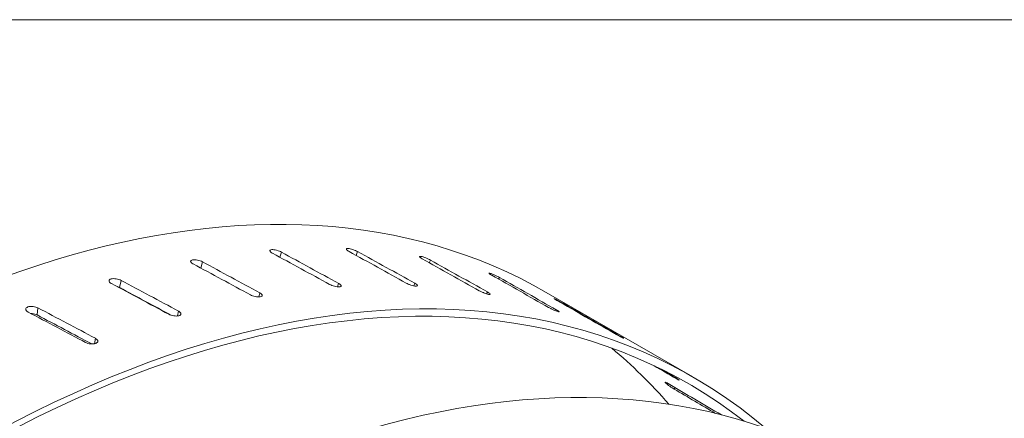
# Model space of a CAD drawing. Header units: millimetres. Extents: x 5 to 345, y 5 to 265.
# Tile 16 of 17: x 302 to 327, y 252 to 262. Entities that reach past the tile are written whole.
import ezdxf

# ---------------------------------------------------------------- set-up
doc = ezdxf.new("R2010")
doc.units = ezdxf.units.MM
doc.header["$LTSCALE"] = 1.25
for name, color, linetype, lineweight in [('Sketch Geometry (ANSI)', 7, 'Continuous', 9), ('Visible (ANSI)', 7, 'Continuous', 9), ('Visible Narrow (ANSI)', 7, 'Continuous', 9)]:
    doc.layers.add(name, color=color, linetype=linetype, lineweight=lineweight)

# ---------------------------------------------------------------- blocks, each defined once
blk = doc.blocks.new('Borders Default Border')
at = {"layer": 'Sketch Geometry (ANSI)', "flags": 128}
blk.add_lwpolyline([(6.35, 6.35), (6.35, 209.55), (273.05, 209.55), (273.05, 6.35), (6.35, 6.35)], dxfattribs=at)

msp = doc.modelspace()

# ---------------------------------------------------------------- linework, layer by layer
at = {"layer": 'Visible (ANSI)'}
msp.add_line((318.927, 252.687), (315.135, 254.876), dxfattribs=at)
for centre, major_axis, ratio, start_param, end_param in [((296.331, 222.305), (18.805, 32.571), 0.57735, 0, 2.215957), ((300.122, 220.116), (18.805, 32.571), 0.57735, 6.17723, 8.581883), ((300.122, 220.116), (18.7, 32.389), 0.57735, 6.203166, 8.575667), ((300.8, 219.725), (531.634, -291.629), 0.058056, 1.586214, 1.588997), ((295.653, 222.697), (531.634, -291.629), 0.058056, 1.576097, 1.578881), ((300.8, 219.725), (530.692, -294.387), 0.059565, 1.583653, 1.586436), ((295.653, 222.697), (530.692, -294.387), 0.059565, 1.573536, 1.57632), ((300.8, 219.725), (529.598, -297.132), 0.060702, 1.581054, 1.583838), ((300.8, 219.725), (532.418, -288.877), 0.056183, 1.588725, 1.591509), ((295.653, 222.697), (532.418, -288.877), 0.056183, 1.578609, 1.581392), ((295.653, 222.697), (529.598, -297.132), 0.060702, 1.570938, 1.573721), ((300.8, 219.725), (528.359, -299.848), 0.061463, 1.578428, 1.581212), ((295.653, 222.697), (528.359, -299.848), 0.061463, 1.568312, 1.571095), ((300.8, 219.725), (533.039, -286.147), 0.053954, 1.591176, 1.593959), ((295.653, 222.697), (530.069, -284.552), 0.053954, 1.581303, 1.583822), ((295.653, 222.697), (533.039, -286.147), 0.053954, 1.581059, 1.583843), ((304.1, 217.82), (18.805, 32.571), 0.57735, 0, 2.215957), ((307.892, 215.63), (18.805, 32.571), 0.57735, 5.497787, 8.581883), ((295.653, 222.697), (533.492, -283.456), 0.051379, 1.583437, 1.58622), ((300.8, 219.725), (526.983, -302.517), 0.061845, 1.575786, 1.57857), ((295.653, 222.697), (526.983, -302.517), 0.061845, 1.56567, 1.568453), ((307.892, 215.63), (18.7, 32.389), 0.57735, 5.497787, 8.575667), ((300.8, 219.725), (533.492, -283.456), 0.051379, 1.593553, 1.596337), ((295.653, 222.697), (530.52, -281.877), 0.051379, 1.583526, 1.5862), ((296.331, 222.305), (18.7, 32.389), 0.57735, 6.087728, 6.181623), ((295.653, 222.697), (522.551, -303.423), 0.061845, 1.562987, 1.564077), ((300.8, 219.725), (522.551, -303.423), 0.061845, 1.57316, 1.573575), ((300.8, 219.725), (520.937, -305.935), 0.061463, 1.570665, 1.573317), ((295.653, 222.697), (520.937, -305.935), 0.061463, 1.561085, 1.563144)]:
    msp.add_ellipse(centre, major_axis=major_axis, ratio=ratio, start_param=start_param, end_param=end_param, dxfattribs=at)
for points, knots in [([(310.034, 255.935), (310.031, 255.937), (310.029, 255.938), (310.009, 255.949), (309.994, 255.959), (309.973, 255.978), (309.967, 255.987), (309.964, 255.999), (309.967, 256.005), (309.983, 256.012), (309.995, 256.013), (310.025, 256.012), (310.044, 256.009), (310.087, 255.999), (310.111, 255.993), (310.156, 255.978), (310.18, 255.969), (310.222, 255.95), (310.241, 255.941), (310.256, 255.933)], [-0.1557226, -0.1557226, -0.1557226, -0.1557226, -0.1530858, -0.1530858, -0.1339501, -0.1339501, -0.1148144, -0.1148144, -0.0956786, -0.0956786, -0.0765428, -0.0765428, -0.0574071, -0.0574071, -0.0382714, -0.0382714, -0.0191357, -0.0191357, -0.0026368, -0.0026368, -0.0026368, -0.0026368]), ([(308.053, 255.892), (308.05, 255.893), (308.048, 255.894), (308.029, 255.905), (308.014, 255.916), (307.993, 255.936), (307.987, 255.946), (307.985, 255.961), (307.989, 255.968), (308.006, 255.979), (308.019, 255.982), (308.05, 255.984), (308.07, 255.983), (308.114, 255.977), (308.138, 255.972), (308.184, 255.96), (308.209, 255.952), (308.251, 255.935), (308.27, 255.926), (308.285, 255.918)], [-0.1557226, -0.1557226, -0.1557226, -0.1557226, -0.1530858, -0.1530858, -0.1339501, -0.1339501, -0.1148144, -0.1148144, -0.0956786, -0.0956786, -0.0765428, -0.0765428, -0.0574071, -0.0574071, -0.0382714, -0.0382714, -0.0191357, -0.0191357, -0.0026368, -0.0026368, -0.0026368, -0.0026368]), ([(311.929, 255.745), (311.926, 255.746), (311.924, 255.747), (311.905, 255.758), (311.89, 255.768), (311.868, 255.786), (311.862, 255.793), (311.858, 255.803), (311.86, 255.807), (311.874, 255.81), (311.886, 255.81), (311.914, 255.805), (311.933, 255.8), (311.974, 255.787), (311.997, 255.779), (312.041, 255.761), (312.065, 255.751), (312.107, 255.731), (312.125, 255.722), (312.14, 255.713)], [-0.1557226, -0.1557226, -0.1557226, -0.1557226, -0.1530858, -0.1530858, -0.1339501, -0.1339501, -0.1148144, -0.1148144, -0.0956786, -0.0956786, -0.0765428, -0.0765428, -0.0574071, -0.0574071, -0.0382714, -0.0382714, -0.0191357, -0.0191357, -0.0026368, -0.0026368, -0.0026368, -0.0026368]), ([(306, 255.614), (305.997, 255.615), (305.995, 255.616), (305.976, 255.628), (305.961, 255.639), (305.941, 255.66), (305.936, 255.671), (305.934, 255.689), (305.938, 255.698), (305.956, 255.711), (305.97, 255.716), (306.002, 255.722), (306.022, 255.723), (306.067, 255.721), (306.092, 255.718), (306.138, 255.708), (306.163, 255.701), (306.206, 255.685), (306.225, 255.677), (306.24, 255.668)], [-0.1557226, -0.1557226, -0.1557226, -0.1557226, -0.1530858, -0.1530858, -0.1339501, -0.1339501, -0.1148144, -0.1148144, -0.0956786, -0.0956786, -0.0765428, -0.0765428, -0.0574071, -0.0574071, -0.0382714, -0.0382714, -0.0191357, -0.0191357, -0.0026368, -0.0026368, -0.0026368, -0.0026368]), ([(303.889, 255.104), (303.887, 255.105), (303.884, 255.106), (303.865, 255.117), (303.85, 255.129), (303.831, 255.152), (303.826, 255.164), (303.825, 255.184), (303.829, 255.194), (303.848, 255.212), (303.862, 255.219), (303.895, 255.228), (303.915, 255.231), (303.961, 255.232), (303.986, 255.23), (304.033, 255.223), (304.059, 255.217), (304.102, 255.203), (304.121, 255.195), (304.136, 255.187)], [-0.1557226, -0.1557226, -0.1557226, -0.1557226, -0.1530858, -0.1530858, -0.1339501, -0.1339501, -0.1148144, -0.1148144, -0.0956786, -0.0956786, -0.0765428, -0.0765428, -0.0574071, -0.0574071, -0.0382714, -0.0382714, -0.0191357, -0.0191357, -0.0026368, -0.0026368, -0.0026368, -0.0026368]), ([(313.726, 255.321), (313.724, 255.322), (313.721, 255.323), (313.702, 255.334), (313.686, 255.344), (313.664, 255.36), (313.657, 255.366), (313.652, 255.374), (313.654, 255.376), (313.666, 255.376), (313.677, 255.373), (313.704, 255.365), (313.722, 255.358), (313.762, 255.342), (313.784, 255.332), (313.827, 255.312), (313.85, 255.301), (313.891, 255.279), (313.909, 255.27), (313.924, 255.261)], [-0.1557226, -0.1557226, -0.1557226, -0.1557226, -0.1530858, -0.1530858, -0.1339501, -0.1339501, -0.1148144, -0.1148144, -0.0956786, -0.0956786, -0.0765428, -0.0765428, -0.0574071, -0.0574071, -0.0382714, -0.0382714, -0.0191357, -0.0191357, -0.0026368, -0.0026368, -0.0026368, -0.0026368]), ([(304.1, 255), (304.084, 255.008), (304.066, 255.016), (304.042, 255.024), (304.038, 255.025), (304.034, 255.026)], [0.00263682, 0.00263682, 0.00263682, 0.00263682, 0.01913571, 0.01913571, 0.02234381, 0.02234381, 0.02234381, 0.02234381]), ([(309.765, 255.107), (309.768, 255.105), (309.77, 255.104), (309.772, 255.102), (309.789, 255.093), (309.804, 255.082), (309.825, 255.062), (309.831, 255.053), (309.833, 255.038), (309.829, 255.031), (309.813, 255.021), (309.799, 255.018), (309.769, 255.016), (309.749, 255.016), (309.704, 255.022), (309.68, 255.027), (309.634, 255.039), (309.61, 255.047), (309.567, 255.064), (309.549, 255.073), (309.533, 255.081)], [-0.0026368, -0.0026368, -0.0026368, -0.0026368, 0, 0, 0, 0.0191357, 0.0191357, 0.0382714, 0.0382714, 0.0574072, 0.0574072, 0.076543, 0.076543, 0.0956787, 0.0956787, 0.1148144, 0.1148144, 0.1339501, 0.1339501, 0.150449, 0.150449, 0.150449, 0.150449]), ([(311.734, 255.114), (311.736, 255.112), (311.738, 255.111), (311.741, 255.11), (311.758, 255.1), (311.773, 255.09), (311.794, 255.071), (311.8, 255.063), (311.803, 255.05), (311.8, 255.045), (311.785, 255.038), (311.772, 255.037), (311.742, 255.039), (311.723, 255.042), (311.68, 255.051), (311.657, 255.057), (311.612, 255.072), (311.587, 255.081), (311.545, 255.1), (311.527, 255.109), (311.511, 255.117)], [-0.0026368, -0.0026368, -0.0026368, -0.0026368, 0, 0, 0, 0.0191357, 0.0191357, 0.0382715, 0.0382715, 0.0574073, 0.0574073, 0.076543, 0.076543, 0.0956787, 0.0956787, 0.1148144, 0.1148144, 0.1339501, 0.1339501, 0.150449, 0.150449, 0.150449, 0.150449]), ([(307.723, 254.865), (307.725, 254.864), (307.728, 254.862), (307.73, 254.861), (307.747, 254.851), (307.762, 254.84), (307.782, 254.819), (307.787, 254.809), (307.789, 254.791), (307.785, 254.782), (307.767, 254.769), (307.753, 254.764), (307.721, 254.758), (307.701, 254.757), (307.656, 254.759), (307.631, 254.763), (307.585, 254.772), (307.56, 254.779), (307.517, 254.795), (307.498, 254.803), (307.483, 254.811)], [-0.0026368, -0.0026368, -0.0026368, -0.0026368, 0, 0, 0, 0.0191357, 0.0191357, 0.0382714, 0.0382714, 0.0574072, 0.0574072, 0.076543, 0.076543, 0.0956787, 0.0956787, 0.1148144, 0.1148144, 0.1339501, 0.1339501, 0.150449, 0.150449, 0.150449, 0.150449]), ([(313.614, 254.886), (313.617, 254.885), (313.619, 254.884), (313.622, 254.882), (313.639, 254.872), (313.654, 254.863), (313.676, 254.846), (313.682, 254.838), (313.686, 254.828), (313.684, 254.825), (313.67, 254.822), (313.658, 254.823), (313.63, 254.828), (313.611, 254.832), (313.57, 254.845), (313.547, 254.853), (313.503, 254.871), (313.479, 254.881), (313.437, 254.901), (313.419, 254.91), (313.404, 254.919)], [-0.0026368, -0.0026368, -0.0026368, -0.0026368, 0, 0, 0, 0.0191357, 0.0191357, 0.0382715, 0.0382715, 0.0574073, 0.0574073, 0.076543, 0.076543, 0.0956787, 0.0956787, 0.1148144, 0.1148144, 0.1339501, 0.1339501, 0.150449, 0.150449, 0.150449, 0.150449]), ([(315.412, 254.666), (315.41, 254.668), (315.407, 254.669), (315.388, 254.68), (315.373, 254.69), (315.35, 254.704), (315.342, 254.709), (315.336, 254.714), (315.337, 254.715), (315.348, 254.711), (315.357, 254.707), (315.382, 254.695), (315.399, 254.686), (315.437, 254.667), (315.459, 254.655), (315.5, 254.633), (315.523, 254.62), (315.563, 254.598), (315.581, 254.588), (315.596, 254.579)], [-0.1557226, -0.1557226, -0.1557226, -0.1557226, -0.1530858, -0.1530858, -0.1339501, -0.1339501, -0.1148144, -0.1148144, -0.0956786, -0.0956786, -0.0765428, -0.0765428, -0.0574071, -0.0574071, -0.0382714, -0.0382714, -0.0191357, -0.0191357, -0.0026368, -0.0026368, -0.0026368, -0.0026368]), ([(301.735, 254.365), (301.733, 254.366), (301.73, 254.368), (301.711, 254.379), (301.696, 254.39), (301.677, 254.415), (301.672, 254.428), (301.672, 254.451), (301.676, 254.462), (301.695, 254.483), (301.71, 254.492), (301.743, 254.505), (301.764, 254.51), (301.811, 254.514), (301.836, 254.514), (301.883, 254.509), (301.909, 254.504), (301.952, 254.491), (301.971, 254.484), (301.987, 254.476)], [-0.1557226, -0.1557226, -0.1557226, -0.1557226, -0.1530858, -0.1530858, -0.1339501, -0.1339501, -0.1148144, -0.1148144, -0.0956786, -0.0956786, -0.0765428, -0.0765428, -0.0574071, -0.0574071, -0.0382714, -0.0382714, -0.0191357, -0.0191357, -0.0026368, -0.0026368, -0.0026368, -0.0026368]), ([(315.395, 254.426), (315.398, 254.425), (315.4, 254.423), (315.402, 254.422), (315.419, 254.412), (315.435, 254.403), (315.457, 254.387), (315.464, 254.381), (315.469, 254.374), (315.468, 254.372), (315.455, 254.372), (315.444, 254.375), (315.418, 254.384), (315.4, 254.39), (315.36, 254.406), (315.338, 254.416), (315.295, 254.436), (315.272, 254.447), (315.231, 254.468), (315.212, 254.478), (315.197, 254.487)], [-0.0026368, -0.0026368, -0.0026368, -0.0026368, 0, 0, 0, 0.0191357, 0.0191357, 0.0382714, 0.0382714, 0.0574072, 0.0574072, 0.076543, 0.076543, 0.0956787, 0.0956787, 0.1148144, 0.1148144, 0.1339501, 0.1339501, 0.150449, 0.150449, 0.150449, 0.150449]), ([(301.962, 254.293), (301.947, 254.301), (301.928, 254.309), (301.884, 254.322), (301.859, 254.326), (301.824, 254.33), (301.812, 254.331), (301.8, 254.331)], [0.00263682, 0.00263682, 0.00263682, 0.00263682, 0.0191357, 0.0191357, 0.0382714, 0.0382714, 0.04768776, 0.04768776, 0.04768776, 0.04768776]), ([(305.62, 254.391), (305.623, 254.39), (305.625, 254.388), (305.627, 254.387), (305.644, 254.377), (305.659, 254.366), (305.679, 254.343), (305.684, 254.332), (305.685, 254.311), (305.681, 254.301), (305.662, 254.284), (305.648, 254.277), (305.615, 254.268), (305.594, 254.265), (305.549, 254.264), (305.524, 254.266), (305.476, 254.273), (305.451, 254.279), (305.408, 254.293), (305.389, 254.301), (305.374, 254.309)], [-0.0026368, -0.0026368, -0.0026368, -0.0026368, 0, 0, 0, 0.0191357, 0.0191357, 0.0382714, 0.0382714, 0.0574072, 0.0574072, 0.076543, 0.076543, 0.0956787, 0.0956787, 0.1148144, 0.1148144, 0.1339501, 0.1339501, 0.150449, 0.150449, 0.150449, 0.150449]), ([(317.063, 253.737), (317.066, 253.735), (317.068, 253.734), (317.07, 253.732), (317.087, 253.723), (317.103, 253.713), (317.126, 253.699), (317.133, 253.694), (317.14, 253.689), (317.139, 253.689), (317.129, 253.693), (317.119, 253.697), (317.094, 253.709), (317.077, 253.718), (317.039, 253.738), (317.017, 253.749), (316.976, 253.771), (316.953, 253.784), (316.913, 253.806), (316.895, 253.816), (316.88, 253.825)], [-0.0026368, -0.0026368, -0.0026368, -0.0026368, 0, 0, 0, 0.0191357, 0.0191357, 0.0382714, 0.0382714, 0.0574072, 0.0574072, 0.076543, 0.076543, 0.0956787, 0.0956787, 0.1148144, 0.1148144, 0.1339501, 0.1339501, 0.150449, 0.150449, 0.150449, 0.150449]), ([(303.472, 253.688), (303.475, 253.686), (303.477, 253.685), (303.479, 253.684), (303.496, 253.674), (303.511, 253.662), (303.531, 253.638), (303.535, 253.625), (303.536, 253.603), (303.531, 253.591), (303.512, 253.571), (303.498, 253.562), (303.464, 253.549), (303.443, 253.544), (303.397, 253.539), (303.372, 253.54), (303.324, 253.544), (303.299, 253.549), (303.255, 253.562), (303.236, 253.57), (303.221, 253.578)], [-0.0026368, -0.0026368, -0.0026368, -0.0026368, 0, 0, 0, 0.0191357, 0.0191357, 0.0382714, 0.0382714, 0.0574072, 0.0574072, 0.076543, 0.076543, 0.0956787, 0.0956787, 0.1148144, 0.1148144, 0.1339501, 0.1339501, 0.150449, 0.150449, 0.150449, 0.150449]), ([(318.33, 252.759), (318.346, 252.75), (318.363, 252.739), (318.403, 252.716), (318.425, 252.702), (318.465, 252.678), (318.486, 252.665), (318.522, 252.642), (318.538, 252.631), (318.561, 252.616), (318.57, 252.609), (318.578, 252.602), (318.578, 252.601), (318.57, 252.604), (318.562, 252.608), (318.538, 252.62), (318.522, 252.629), (318.505, 252.639), (318.503, 252.64), (318.501, 252.642), (318.498, 252.643)], [-0.150449, -0.150449, -0.150449, -0.150449, -0.1339501, -0.1339501, -0.1148144, -0.1148144, -0.0956787, -0.0956787, -0.076543, -0.076543, -0.0574072, -0.0574072, -0.0382714, -0.0382714, -0.0191357, -0.0191357, 0, 0, 0, 0.0026368, 0.0026368, 0.0026368, 0.0026368]), ([(318.442, 252.373), (318.427, 252.382), (318.41, 252.393), (318.371, 252.418), (318.349, 252.432), (318.311, 252.46), (318.291, 252.474), (318.257, 252.5), (318.243, 252.512), (318.222, 252.531), (318.214, 252.539), (318.207, 252.55), (318.208, 252.552), (318.218, 252.551), (318.226, 252.548), (318.251, 252.537), (318.267, 252.528), (318.286, 252.517), (318.289, 252.516), (318.291, 252.514)], [0.0026368, 0.0026368, 0.0026368, 0.0026368, 0.0191357, 0.0191357, 0.0382714, 0.0382714, 0.0574071, 0.0574071, 0.0765428, 0.0765428, 0.0956786, 0.0956786, 0.1148143, 0.1148143, 0.1339501, 0.1339501, 0.1530858, 0.1530858, 0.1557227, 0.1557227, 0.1557227, 0.1557227])]:
    msp.add_open_spline(points, degree=3, knots=knots, dxfattribs=at)
at = {"layer": 'Visible Narrow (ANSI)'}
for p, q in [((308.244, 255.787), (308.285, 255.918)), ((310.219, 255.832), (310.256, 255.933)), ((306.199, 255.506), (306.24, 255.668)), ((312.11, 255.643), (312.14, 255.713)), ((313.904, 255.22), (313.924, 255.261)), ((304.1, 255), (304.136, 255.187)), ((309.738, 255.018), (309.765, 255.107)), ((311.708, 255.045), (311.734, 255.114)), ((307.696, 254.758), (307.723, 254.865)), ((313.594, 254.838), (313.614, 254.886)), ((301.962, 254.293), (301.987, 254.476)), ((315.589, 254.565), (315.596, 254.579)), ((305.596, 254.266), (305.62, 254.391)), ((315.381, 254.398), (315.395, 254.426)), ((317.058, 253.728), (317.063, 253.737)), ((303.453, 253.547), (303.472, 253.688)), ((318.498, 252.643), (318.504, 252.653)), ((318.442, 252.373), (318.468, 252.41))]:
    msp.add_line(p, q, dxfattribs=at)

# ---------------------------------------------------------------- block references
at = {"xscale": 1.25, "yscale": 1.25, "zscale": 1.25}
msp.add_blockref('Borders Default Border', (0, 0), dxfattribs=at)

doc.saveas('drawing.dxf')
